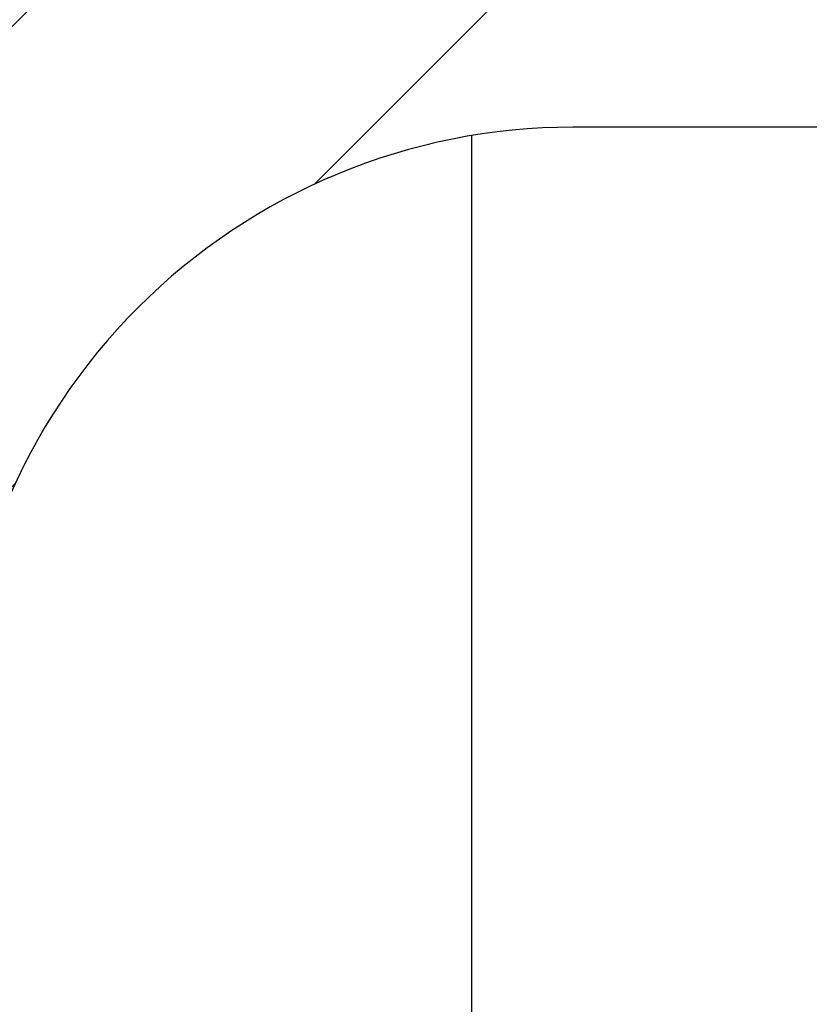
# Model space of a CAD drawing. Header units: millimetres. Extents: x -1777 to 1198744, y 17256 to 76241.
# Tile 147 of 201: x 128331 to 128339, y 52453 to 52462. Entities that reach past the tile are written whole.
import ezdxf

# ---------------------------------------------------------------- set-up
doc = ezdxf.new("R2010")
doc.units = ezdxf.units.MM
doc.layers.add('Beschriftung', color=7, linetype='Continuous', lineweight=9)
doc.styles.add('LBB3.5M1000', font='isocp.shx', dxfattribs={"height": 3.5})

msp = doc.modelspace()

# ---------------------------------------------------------------- hatches: boundary and pattern name
at = {"lineweight": 9}
h = msp.add_hatch(dxfattribs=at)
h.set_pattern_fill('ANSI31', color=256)
h.set_pattern_definition([(45, (42400.086, 91010.9538), (-2.24506403, 2.24506403), [])])
h.paths.add_polyline_path([(128430.59851, 52453.67604), (128430.59851, 52456.17604), (128360.59851, 52456.17604), (128360.59851, 52386.17604), (128363.09851, 52386.17604, 0.4142136), (128367.59851, 52390.67604), (128367.59851, 52440.17604, -0.4142136), (128376.59851, 52449.17604), (128426.09851, 52449.17604, 0.4142136)])
h.paths.add_polyline_path([(128384.58417, 52464.17604), (128384.58417, 52467.17604), (128324.58417, 52467.17604), (128324.58417, 52427.17604), (128327.58417, 52427.17604, 0.4142136), (128330.58417, 52430.17604), (128330.58417, 52455.17604, -0.4142136), (128336.58417, 52461.17604), (128381.58417, 52461.17604, 0.4142136)])

# ---------------------------------------------------------------- linework, layer by layer
for p in [(128335.59894, 51321.72172), (128335.59855, 52283.88654)]:
    msp.add_line(p, (128335.59851, 52461.09452))
msp.add_lwpolyline([(128324.58417, 52427.17604), (128324.58417, 52467.17604), (128384.58417, 52467.17604), (128384.58417, 52464.17604, -0.4142136), (128381.58417, 52461.17604), (128336.58417, 52461.17604, 0.4142136), (128330.58417, 52455.17604), (128330.58417, 52430.17604, -0.4142136), (128327.58417, 52427.17604), (128324.58417, 52427.17604)], format="xyb")

# ---------------------------------------------------------------- texts
at = {"layer": 'Beschriftung', "insert": (-641.05085, 52759.07674), "char_height": 500, "width": 7399.7669481, "attachment_point": 1, "style": 'LBB3.5M1000'}
msp.add_mtext('\\pi2004.5;{\\fArial|b0|i0|c0|p34;TOP VIEW\\P\\pi1431.8;\\fArial|b0|i1|c0|p34;DRAUFSICHT\\P\\pi64.583;\\fArial|b0|i0|c0|p34;\\H0.6x;(SECTION THROUGH PUMP HOUSE)\\P\\pi330.31;\\fArial|b0|i1|c0|p34;(SCHNITT DURCH PUMPENHAUS)}', dxfattribs=at)

doc.saveas('drawing.dxf')
